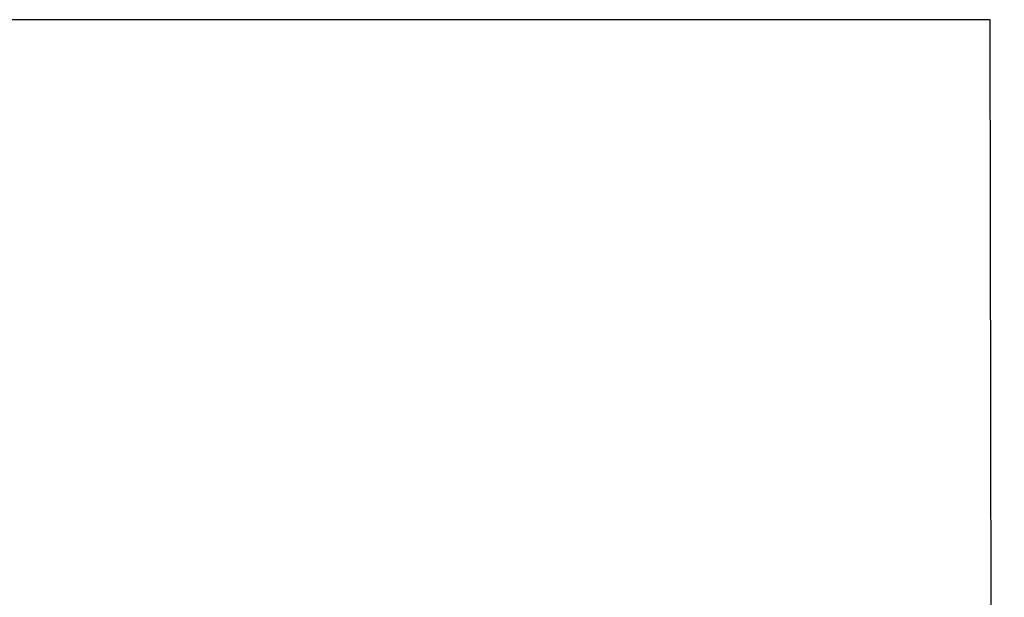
# Model space of a CAD drawing. Header units: millimetres. Extents: x 90 to 845, y 30 to 598.
# Tile 4 of 5: x 735 to 833, y 221 to 278. Entities that reach past the tile are written whole.
import ezdxf

# ---------------------------------------------------------------- set-up
doc = ezdxf.new("R2010")
doc.units = ezdxf.units.MM
doc.header["$LTSCALE"] = 3
doc.layers.add('圖層0', color=7, linetype='Continuous')
doc.styles.add('SLDTEXTSTYLE2', font='MINGLIU.TTC', dxfattribs={"bigfont": 'bigfont'})
doc.styles.get("Standard").update_dxf_attribs({"font": 'MINGLIU.TTC'})
doc.dimstyles.new('SLDDIMSTYLE0', dxfattribs={"dimtxt": 0.18, "dimasz": 7.5, "dimexe": 0, "dimexo": 0.0625, "dimgap": 0, "dimtad": 0, "dimtih": 1, "dimtoh": 1, "dimdec": 0, "dimrnd": 1e-09, "dimzin": 0, "dimdsep": 46, "dimtxsty": 'Standard', "dimsah": 1, "dimcen": 0.09, "dimadec": 0, "dimazin": 0, "dimtfac": 7.5, "dimtdec": 0, "dimtofl": 0, "dimtmove": 0, "dimatfit": 3, "dimfxl": 0, "dimfrac": 2, "dimtolj": 1, "dimtzin": 0, "dimarcsym": 0})

msp = doc.modelspace()

# ---------------------------------------------------------------- texts
at = {"layer": '圖層0', "color": 7, "insert": (677.1921250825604, 264.6262237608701), "char_height": 7.5, "attachment_point": 1, "style": 'SLDTEXTSTYLE2'}
msp.add_mtext('\\M+195CE\\M+19053\\M+197CA', dxfattribs=at)

# ---------------------------------------------------------------- leaders
at = {"layer": '圖層0', "color": 7}
msp.add_leader([(831.5639143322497, 163.9339792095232), (831.3673005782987, 278.1822916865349), (719.1696430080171, 278.1822916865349)], dimstyle='SLDDIMSTYLE0', dxfattribs=at)

doc.saveas('drawing.dxf')
